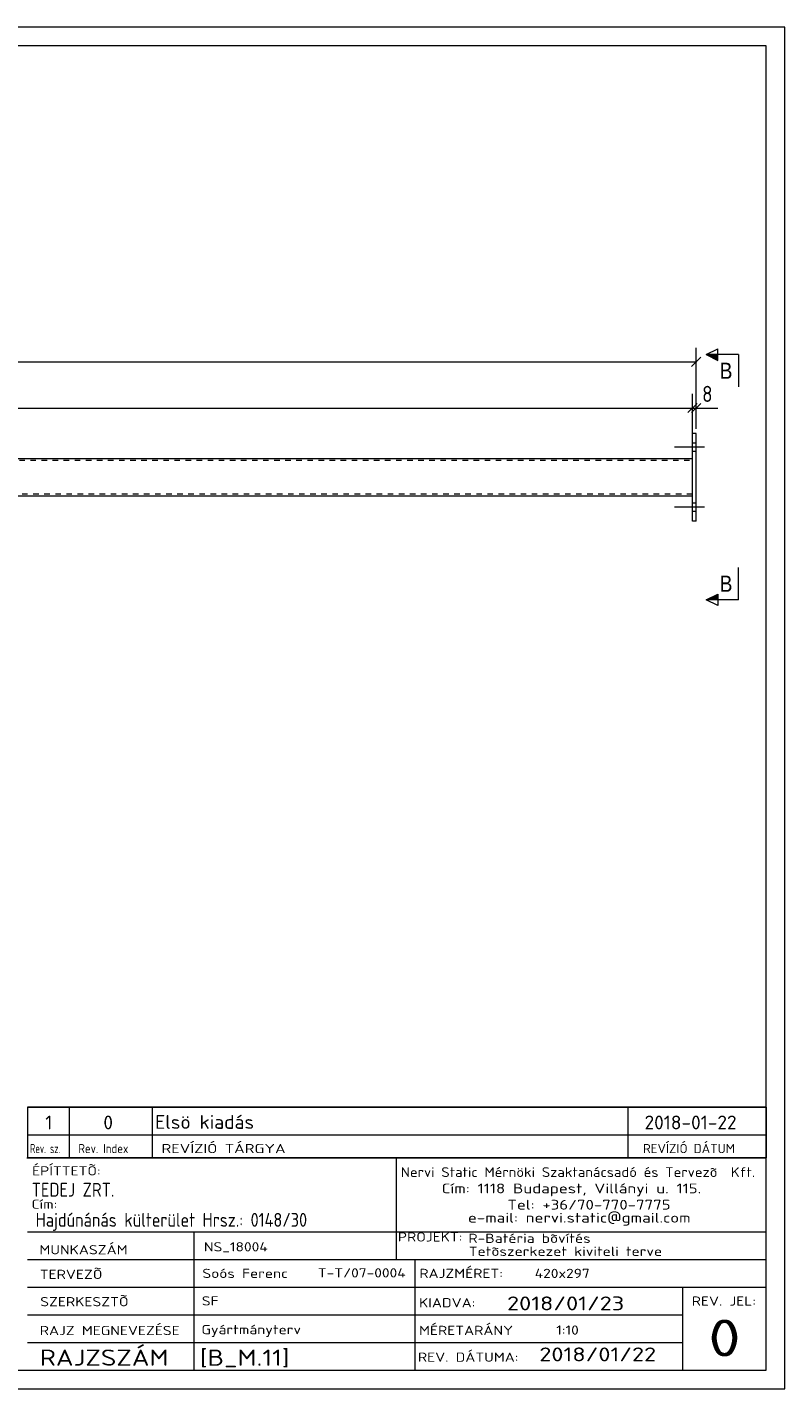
# Model space of a CAD drawing. Header units: millimetres. Extents: x 1 to 419, y 1 to 296.
# Tile 2 of 2: x 255 to 419, y 1 to 296. Entities that reach past the tile are written whole.
import ezdxf

# ---------------------------------------------------------------- set-up
doc = ezdxf.new("R2010")
doc.units = ezdxf.units.MM
doc.header["$LTSCALE"] = 0.6
doc.linetypes.add('XKITLINE00', pattern=[0])
doc.linetypes.add('XKITLINE02', pattern=[4, 2, -2])
for name, color, linetype, lineweight in [('Bolt', 7, 'Continuous', 0), ('DrawingSheet', 5, 'Continuous', 0), ('OtherObjectType', 1, 'Continuous', 0), ('Part', 2, 'Continuous', 0), ('Section', 6, 'Continuous', 0), ('Z-DIMENSIONS', 1, 'Continuous', 0)]:
    doc.layers.add(name, color=color, linetype=linetype, lineweight=lineweight)
doc.styles.add('ARIAL', font='ARIAL.TTF')
doc.styles.add('ISOCPEUR', font='ISOCPEUR.TTF')

msp = doc.modelspace()

# ---------------------------------------------------------------- hatches: boundary and pattern name
at = {"layer": 'Section'}
for points in [[(404.5, 223.82), (402, 225.07), (404.5, 225.07)], [(404.5, 171.93), (402, 171.93), (404.5, 173.18)]]:
    msp.add_hatch(color=6, dxfattribs=at).paths.add_polyline_path(points, flags=17)

# ---------------------------------------------------------------- linework, layer by layer
at = {"layer": 'Bolt', "color": 3, "linetype": 'XKITLINE00', "lineweight": 0}
for p, q in [((401.6, 205), (395.1, 205)), ((399.8, 205.9), (399, 205.9)), ((399.8, 204.1), (399, 204.1)), ((401.6, 192), (395.1, 192)), ((399.8, 192.9), (399, 192.9)), ((399.8, 191.1), (399, 191.1))]:
    msp.add_line(p, q, dxfattribs=at)
at = {"layer": 'DrawingSheet', "color": 2, "linetype": 'XKITLINE00', "lineweight": 0}
for p, q in [((419, 296), (1, 296)), ((419, 1), (419, 296)), ((1, 1), (419, 1))]:
    msp.add_line(p, q, dxfattribs=at)
at = {"layer": 'DrawingSheet', "color": 3, "linetype": 'XKITLINE00', "lineweight": 0}
for p, q in [((415, 292), (5, 292)), ((415, 5), (415, 292)), ((5, 5), (415, 5))]:
    msp.add_line(p, q, dxfattribs=at)
at = {"layer": 'OtherObjectType', "color": 7, "linetype": 'XKITLINE00', "lineweight": 0}
for p, q in [((255, 62.05), (415, 62.05)), ((255, 62.05), (255, 56.05)), ((264, 62.05), (264, 56.05)), ((282, 62.05), (282, 56.05)), ((385, 62.05), (385, 56.05)), ((415, 62.05), (415, 56.05)), ((255, 56.05), (255, 51.05)), ((255, 56.05), (415, 56.05)), ((264, 56.05), (264, 51.05)), ((282, 56.05), (282, 51.05)), ((385, 56.05), (385, 51.05)), ((415, 56.05), (415, 51.05)), ((254.84, 51.05), (415, 51.05)), ((415, 51.05), (255, 51.05)), ((334.84, 51), (334.84, 35)), ((414.98, 5), (415, 51.05)), ((254.98, 35), (414.98, 35)), ((290.98, 35), (290.98, 5)), ((334.84, 35), (334.84, 29)), ((254.98, 29), (338.84, 29)), ((338.84, 29), (338.84, 5)), ((338.84, 29), (414.84, 29)), ((254.98, 23), (414.98, 23)), ((396.84, 23), (396.84, 5)), ((254.98, 17), (396.84, 17)), ((254.98, 11), (396.98, 11)), ((254.98, 5), (414.98, 5))]:
    msp.add_line(p, q, dxfattribs=at)
at = {"layer": 'OtherObjectType', "color": 1, "linetype": 'XKITLINE00', "lineweight": 0}
for p, q in [((415, 62.05), (255, 62.05)), ((255, 56.05), (415, 56.05))]:
    msp.add_line(p, q, dxfattribs=at)
at = {"layer": 'Part', "color": 2, "linetype": 'XKITLINE00', "lineweight": 0}
for p, q in [((399, 189), (399, 208)), ((399.8, 208), (399, 208)), ((399.8, 189), (399.8, 208)), ((399, 202.5), (210, 202.5)), ((210, 194.5), (399, 194.5)), ((399.8, 189), (399, 189))]:
    msp.add_line(p, q, dxfattribs=at)
at = {"layer": 'Part', "color": 7, "linetype": 'XKITLINE02', "lineweight": 0}
for p, q in [((210, 202.2), (399, 202.2)), ((399, 194.5), (399, 202.5)), ((399, 194.8), (210, 194.8))]:
    msp.add_line(p, q, dxfattribs=at)
at = {"layer": 'Section', "color": 6, "linetype": 'XKITLINE00', "lineweight": 0}
for p, q in [((402, 225.07), (404.5, 226.32)), ((402, 225.07), (404.5, 223.82)), ((409, 225.07), (402, 225.07)), ((404.5, 223.82), (404.5, 226.32)), ((409, 225.07), (409, 218.07)), ((409, 171.93), (409, 178.93)), ((402, 171.93), (404.5, 173.18)), ((404.5, 170.68), (402, 171.93)), ((409, 171.93), (402, 171.93)), ((404.5, 173.18), (404.5, 170.68))]:
    msp.add_line(p, q, dxfattribs=at)
at = {"layer": 'Z-DIMENSIONS', "color": 7, "linetype": 'XKITLINE00', "lineweight": 0}
for p, q in [((400.79, 224.49), (398.81, 222.51)), ((399.8, 209), (399.8, 226.55)), ((17.2, 223.5), (399.8, 223.5)), ((399, 203.5), (399, 216.55)), ((399, 203.5), (399, 216.55)), ((399.8, 209), (399.8, 216.55)), ((18, 213.5), (399, 213.5)), ((399.99, 214.49), (398.01, 212.51)), ((399.99, 214.49), (398.01, 212.51)), ((400.79, 214.49), (398.81, 212.51)), ((399, 213.5), (399.8, 213.5)), ((399.8, 213.5), (404.53, 213.5)), ((399.8, 213.5), (404.53, 213.5))]:
    msp.add_line(p, q, dxfattribs=at)
at = {"layer": 'Z-DIMENSIONS', "color": 3}
for p in [(399.8, 223.5), (399, 213.5), (399, 213.5), (399.8, 213.5)]:
    msp.add_point(p, dxfattribs=at)

# ---------------------------------------------------------------- texts
at = {"layer": 'OtherObjectType', "color": 7, "style": 'ISOCPEUR'}
for s, height, width, p in [('1', 3, 1.017001, (258.82, 57.2)), ('0', 3, 1.017001, (271.4, 57.2)), ('Elsö kiadás', 3, 1.017001, (282.63, 57.31)), ('2018-01-22', 3, 1.017001, (388.62, 57.2)), ('Rev. sz.', 2, 0.68, (255.54, 52.05)), ('Rev. Index', 2, 0.85, (266, 52.05)), ('REVÍZIÓ TÁRGYA', 2, 1.275, (284, 52.05)), ('REVÍZIÓ DÁTUM', 2, 1.02, (388.28, 52.05)), ('ÉPÍTTETÕ:', 2, 1.211571, (255.96, 47.22)), ('Nervi Static Mérnöki\xa0Szaktanácsadó\xa0és\xa0Tervezõ  Kft.', 2.1176, 1.08375, (335.84, 46.88)), ('TEDEJ ZRT.', 3, 0.85, (255.87, 42.62)), ('Cím:\xa01118 Budapest, Villányi u. 115.', 2.1176, 1.250101, (344.68, 43.35)), ('Cím:', 2, 1.211571, (255.84, 40)), ('Tel:\xa0+36/70-770-7775', 2.1176, 1.250101, (358.91, 39.82)), ('Hajdúnánás külterület Hrsz.: 0148/30', 3, 0.85, (256.73, 36.1)), ('e-mail:\xa0nervi.static@gmail.com', 2.1176, 1.250101, (350.38, 37)), ('MUNKASZÁM', 2, 1.211571, (257.55, 30.12)), ('NS_18004', 2, 1.211571, (293.17, 30.76)), ('PROJEKT:', 2, 1.211571, (335.18, 32.9)), ('R-Batéria bõvítés', 2, 1.211571, (350.47, 32.6)), ('Tetõszerkezet kiviteli terve', 2, 1.211571, (350.54, 29.78)), ('TERVEZÕ', 2, 1.211571, (257.63, 24.79)), ('Soós Ferenc', 2, 1.211571, (292.84, 25)), ('T-T/07-0004', 2, 1.211571, (317.86, 25.11)), ('RAJZMÉRET:', 2, 1.211571, (339.84, 25)), ('420x297', 2, 1.211571, (364.84, 25)), ('SZERKESZTÕ', 2, 1.211571, (257.72, 18.87)), ('SF', 2, 1.211571, (292.72, 19.04)), ('2018/01/23', 3, 1.275, (358.84, 18)), ('REV. JEL:', 2, 1.211571, (398.84, 19)), ('KIADVA:', 2, 1.211571, (339.78, 18.64)), ('RAJZ MEGNEVEZÉSE', 2, 1.211571, (257.62, 12.62)), ('Gyártmányterv', 2, 1.211571, (292.65, 12.82)), ('MÉRETARÁNY', 2, 1.211571, (339.78, 12.65)), ('1:10', 2, 1.211571, (369.51, 12.72)), ('0', 8, 1.275, (402.45, 8)), ('RAJZSZÁM', 3.5, 1.211571, (257.62, 6)), ('[B_M.11]', 3.5, 1.211571, (292.3, 5.99)), ('REV. DÁTUMA:', 2, 1.211571, (339.53, 6.85)), ('2018/01/22', 3, 1.275, (365.83, 6.95))]:
    msp.add_text(s, height=height, dxfattribs=dict(at, width=width)).set_placement(p)
at = {"layer": 'Section', "color": 6, "style": 'ARIAL', "width": 0.85}
for p in [(404.89, 219.82), (404.89, 173.68)]:
    msp.add_text('B', height=3.5, dxfattribs=at).set_placement(p)
at = {"layer": 'Z-DIMENSIONS', "color": 3, "style": 'ISOCPEUR', "width": 0.85}
msp.add_text('8', height=3.5, dxfattribs=at).set_placement((401.11, 214.8))

doc.saveas('drawing.dxf')
